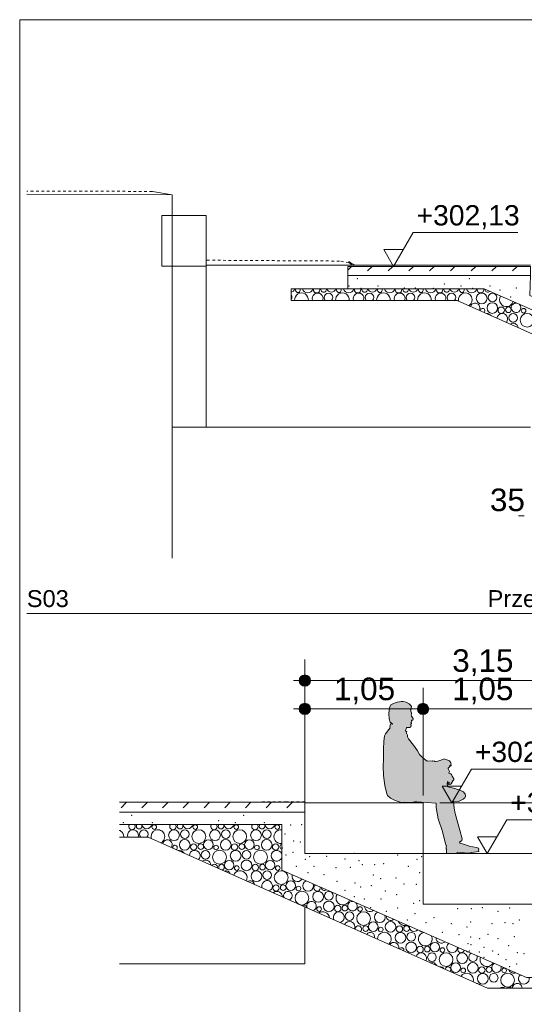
# Model space of a CAD drawing. Extents: x 260 to 4140, y 64 to 2915.
# Tile 3 of 10: x 260 to 1156, y 1166 to 2915. Entities that reach past the tile are written whole.
import ezdxf
from ezdxf.enums import TextEntityAlignment as Align
from ezdxf.xclip import XClip

# ---------------------------------------------------------------- set-up
doc = ezdxf.new("R2010")
doc.units = 0
doc.header["$MEASUREMENT"] = 0
doc.header["$XCLIPFRAME"] = 0
doc.linetypes.add('Przerywana', pattern=[48, 24, -24])
doc.linetypes.add('Wipeout_Contour', pattern=[10000, 0, -10000])
for name, color, linetype in [('FORMA - Arch 01 - 820-G Rysunki Obrazki', 7, 'Continuous'), ('S02_Przekrój terenowy_2_0', 7, 'Continuous'), ('S02_Przekrój terenowy_2_09FORMA  - nawierzchnie MODEL', 7, 'Continuous'), ('S02_Przekrój terenowy_2__UKŁAD LODÓWEK I REGAŁÓW', 7, 'Continuous'), ('S03_Przekrój terenowy_1_0', 7, 'Continuous'), ('S03_Przekrój terenowy_1_09FORMA  - nawierzchnie MODEL', 7, 'Continuous'), ('S03_Przekrój terenowy_1__UKŁAD LODÓWEK I REGAŁÓW', 7, 'Continuous')]:
    doc.layers.add(name, color=color, linetype=linetype)
doc.styles.add('STYL_AUTOMATYCZNY_2', font='arial.ttf')
doc.styles.add('STYL_AUTOMATYCZNY_6', font='arial.ttf')

# ---------------------------------------------------------------- blocks, each defined once
blk = doc.blocks.new('*X6')
at = {"layer": 'S03_Przekrój terenowy_1_0', "color": 7, "linetype": 'Continuous', "lineweight": 13, "ltscale": 0.2}
for p in [(859.2, 2455.2), (1057.7, 2455.2), (844.5, 2442.1), (865.5, 2437.9), (895.9, 2442.2), (895.9, 2442.2), (942.9, 2438.4), (962.3, 2438.5), (993.8, 2437.9), (1013.6, 2445.7), (1043, 2442.1), (1063.9, 2437.9), (1094.4, 2442.2), (1094.4, 2442.2), (1112.4, 2434.8), (1141.4, 2438.4), (1131.2, 2422.3), (1146.9, 2409.7)]:
    blk.add_point(p, dxfattribs=at)
blk = doc.blocks.new('*X8')
at = {"layer": 'S03_Przekrój terenowy_1_0', "color": 7, "linetype": 'Continuous', "lineweight": 13, "ltscale": 0.2}
for centre, radius in [((1079.8, 2420), 9.54), ((1099, 2421.7), 7.67), ((1098.8, 2402.9), 9.46), ((1114.6, 2399), 5.72), ((1127.3, 2399.8), 5.01), ((1154.3, 2398.2), 4.14), ((1135.7, 2385.3), 7.67), ((1160.5, 2381.1), 12.2)]:
    blk.add_circle(centre, radius, dxfattribs=at)
for centre, radius, start, end in [((740.4, 2439.7), 8.51, 279.2835, 339.7913), ((753.8, 2434.6), 4.14, 148.7636, 31.2364), ((771, 2439.3), 9.46, 195.36, 344.64), ((786.9, 2435.4), 5.72, 166.7001, 13.2999), ((799.6, 2436.1), 5.01, 173.0575, 6.9425), ((813.1, 2439.7), 8.51, 200.2087, 339.7913), ((826.6, 2434.6), 4.14, 148.7636, 31.2364), ((843.8, 2439.3), 9.46, 195.36, 344.64), ((859.6, 2435.4), 5.72, 166.7001, 13.2999), ((872.4, 2436.1), 5.01, 173.0575, 6.9425), ((885.8, 2439.7), 8.51, 200.2087, 339.7913), ((899.3, 2434.6), 4.14, 148.7636, 31.2364), ((916.5, 2439.3), 9.46, 195.36, 344.64), ((932.3, 2435.4), 5.72, 166.7001, 13.2999), ((945.1, 2436.1), 5.01, 173.0575, 6.9425), ((958.6, 2439.7), 8.51, 200.2087, 339.7913), ((972.1, 2434.6), 4.14, 148.7636, 31.2364), ((989.3, 2439.3), 9.46, 195.36, 344.64), ((1005.1, 2435.4), 5.72, 166.7001, 13.2999), ((1017.8, 2436.1), 5.01, 173.0575, 6.9425), ((1031.3, 2439.7), 8.51, 200.2087, 339.7913), ((1044.8, 2434.6), 4.14, 148.7636, 31.2364), ((1062, 2439.3), 9.46, 195.36, 344.64), ((1077.8, 2435.4), 5.72, 166.7001, 13.2999), ((1090.6, 2436.1), 5.01, 180.4377, 312.2624), ((735.3, 2421.7), 7.67, 327.5553, 32.4447), ((760.1, 2417.5), 12.2, 355.3805, 184.6195), ((788.8, 2420), 9.54, 338.625, 201.375), ((808, 2421.7), 7.67, 316.9032, 223.0968), ((832.8, 2417.5), 12.2, 355.3805, 184.6195), ((861.5, 2420), 9.54, 338.625, 201.375), ((880.7, 2421.7), 7.67, 316.9032, 223.0968), ((905.6, 2417.5), 12.2, 355.3805, 184.6195), ((934.3, 2420), 9.54, 338.625, 201.375), ((953.5, 2421.7), 7.67, 316.9032, 223.0968), ((978.3, 2417.5), 12.2, 355.3805, 184.6195), ((1007, 2420), 9.54, 338.625, 201.375), ((1026.2, 2421.7), 7.67, 316.9032, 223.0968), ((1051, 2417.5), 12.2, 301.4047, 190.5817), ((1123.8, 2417.5), 12.2, 148.1865, 344.5136), ((1068.1, 2403.3), 8.51, 329.8029, 162.1836), ((1081.5, 2398.2), 4.14, 310.8755, 181.111), ((1140.8, 2403.3), 8.51, 88.122, 44.5781), ((1087.8, 2381.1), 12.2, 44.013, 87.9735), ((1116.5, 2383.6), 9.54, 320.1487, 171.8377), ((1135.5, 2366.5), 9.46, 10.0054, 121.9811)]:
    blk.add_arc(centre, radius, start, end, dxfattribs=at)
blk = doc.blocks.new('Rysunek_1_1', base_point=(58173324.6, 2211.3))
at = {"layer": 'S03_Przekrój terenowy_1_0', "color": 7, "linetype": 'Continuous', "lineweight": 13, "ltscale": 0.2}
blk.add_line((1145.5, 2033.7), (1155.5, 2033.7), dxfattribs=at)
at = {"layer": 'S03_Przekrój terenowy_1_09FORMA  - nawierzchnie MODEL', "color": 7, "linetype": 'Continuous', "lineweight": 18, "ltscale": 0.2}
for p, q in [((512, 2567.3), (512, 2477.3)), ((591, 2567.3), (512, 2567.3))]:
    blk.add_line(p, q, dxfattribs=at)
at = {"layer": 'S03_Przekrój terenowy_1__UKŁAD LODÓWEK I REGAŁÓW', "color": 9, "linetype": 'Continuous', "lineweight": 13, "ltscale": 0.2}
for p, q in [((958.2, 2536.9), (1144, 2536.9)), ((906, 2506.9), (940.8, 2506.9))]:
    blk.add_line(p, q, dxfattribs=at)
at = {"layer": 'S03_Przekrój terenowy_1_0', "color": 7, "linetype": 'Continuous', "lineweight": 13, "insert": (1094.5, 2041.7), "char_height": 40, "width": 61.018, "attachment_point": 7, "style": 'STYL_AUTOMATYCZNY_6'}
blk.add_mtext('\\A1;{\\pql;\\fArial|b0|i0|c238|p0;\\W1.000000;35}', dxfattribs=at)
at = {"layer": 'S03_Przekrój terenowy_1__UKŁAD LODÓWEK I REGAŁÓW', "color": 6, "linetype": 'Continuous', "lineweight": 25, "insert": (964.2, 2542.9), "char_height": 36, "width": 179.839, "attachment_point": 7, "style": 'STYL_AUTOMATYCZNY_2'}
blk.add_mtext('\\A1;{\\pql;\\fArial|b0|i0|c238|p0;\\W1.000000;+302,13}', dxfattribs=at)
at = {"color": 254, "linetype": 'Wipeout_Contour', "lineweight": 0, "ltscale": 10558.114249}
blk.add_wipeout([(272.6, 2610.6), (272.6, 2604.9), (530.3, 2604.2), (495.4, 2610)], dxfattribs=at).dxf.layer = 'S03_Przekrój terenowy_1_0'
at = {"color": 254, "linetype": 'Wipeout_Contour', "lineweight": 0, "ltscale": 10491.850274}
blk.add_wipeout([(855.1, 2479.2), (843.9, 2485.4), (848.6, 2481.7), (854.5, 2479.2)], dxfattribs=at).dxf.layer = 'S03_Przekrój terenowy_1_09FORMA  - nawierzchnie MODEL'
at = {"layer": 'S03_Przekrój terenowy_1_0', "color": 7, "linetype": 'Przerywana', "lineweight": 13, "ltscale": 0.2}
blk.add_line((495.4, 2610), (272.6, 2610.6), dxfattribs=at)
at = {"layer": 'S03_Przekrój terenowy_1_0', "color": 7, "linetype": 'Continuous', "lineweight": 15, "ltscale": 0.2}
blk.add_line((495.4, 2610), (530.3, 2604.2), dxfattribs=at)
at = {"layer": 'S03_Przekrój terenowy_1_0', "color": 7, "linetype": 'Continuous', "lineweight": 13, "ltscale": 0.2}
blk.add_line((272.6, 2604.9), (530.3, 2604.2), dxfattribs=at)
at = {"color": 254, "linetype": 'Wipeout_Contour', "lineweight": 0, "ltscale": 10491.941042}
blk.add_wipeout([(843.9, 2485.4), (843.9, 2483.7), (848.6, 2480), (848.6, 2481.7)], dxfattribs=at).dxf.layer = 'S03_Przekrój terenowy_1_09FORMA  - nawierzchnie MODEL'
at = {"color": 254, "linetype": 'Wipeout_Contour', "lineweight": 0, "ltscale": 10486.623611}
blk.add_wipeout([(848.6, 2481.7), (848.6, 2480), (849.5, 2479.2), (854.5, 2479.2)], dxfattribs=at).dxf.layer = 'S03_Przekrój terenowy_1_09FORMA  - nawierzchnie MODEL'
at = {"color": 254, "linetype": 'Wipeout_Contour', "lineweight": 0, "ltscale": 10286.447421}
blk.add_wipeout([(909.8, 2479.2), (591, 2479.2), (591, 2478.8), (591.2, 2478.8)], dxfattribs=at).dxf.layer = 'S03_Przekrój terenowy_1_09FORMA  - nawierzchnie MODEL'
at = {"color": 254, "linetype": 'Wipeout_Contour', "lineweight": 0, "ltscale": 7864.413327}
blk.add_wipeout([(843.9, 2483.7), (827.5, 2486.3), (849.5, 2479.2)], dxfattribs=at).dxf.layer = 'S03_Przekrój terenowy_1_09FORMA  - nawierzchnie MODEL'
at = {"color": 254, "linetype": 'Wipeout_Contour', "lineweight": 0, "ltscale": 14701.796479}
blk.add_wipeout([(530.3, 2477.3), (530.3, 2191.3), (591.2, 2191.3), (591.2, 2478.8), (591, 2478.8), (591, 2477.3)], dxfattribs=at).dxf.layer = 'S03_Przekrój terenowy_1_09FORMA  - nawierzchnie MODEL'
at = {"layer": 'S03_Przekrój terenowy_1_0', "color": 7, "linetype": 'Continuous', "lineweight": 13, "ltscale": 0.2}
blk.add_line((530.3, 2604.2), (530.3, 1958.7), dxfattribs=at)
at = {"layer": 'S03_Przekrój terenowy_1_09FORMA  - nawierzchnie MODEL', "color": 251, "linetype": 'Continuous', "lineweight": 13, "ltscale": 0.2, "true_color": 0x606060}
blk.add_line((530.3, 2191.3), (591.2, 2191.3), dxfattribs=at)
at = {"layer": 'S03_Przekrój terenowy_1_09FORMA  - nawierzchnie MODEL', "color": 7, "linetype": 'Continuous', "lineweight": 18, "ltscale": 0.2}
blk.add_line((1166.3, 2191.3), (591.2, 2191.3), dxfattribs=at)
at = {"color": 254, "linetype": 'Wipeout_Contour', "lineweight": 0, "ltscale": 10346.791821}
blk.add_wipeout([(591, 2487.8), (591, 2479.2), (849.5, 2479.2), (827.5, 2486.3)], dxfattribs=at).dxf.layer = 'S03_Przekrój terenowy_1_09FORMA  - nawierzchnie MODEL'
at = {"layer": 'S03_Przekrój terenowy_1_09FORMA  - nawierzchnie MODEL', "color": 7, "linetype": 'Continuous', "lineweight": 18, "ltscale": 0.2}
for p, q in [((591, 2567.3), (591, 2477.3)), ((591, 2477.3), (512, 2477.3)), ((591.2, 2478.8), (591.2, 2191.3))]:
    blk.add_line(p, q, dxfattribs=at)
at = {"layer": 'S03_Przekrój terenowy_1_09FORMA  - nawierzchnie MODEL', "color": 7, "linetype": 'Przerywana', "lineweight": 13, "ltscale": 0.2}
for p, q in [((827.5, 2486.3), (591, 2487.8)), ((843.9, 2483.7), (827.5, 2486.3)), ((855.1, 2479.2), (843.9, 2485.4)), ((843.9, 2485.4), (843.9, 2483.7))]:
    blk.add_line(p, q, dxfattribs=at)
at = {"layer": 'S03_Przekrój terenowy_1_09FORMA  - nawierzchnie MODEL', "color": 251, "linetype": 'Continuous', "lineweight": 13, "ltscale": 0.2, "true_color": 0x606060}
for p, q in [((843.9, 2485.4), (848.6, 2481.7)), ((843.9, 2483.7), (848.6, 2480)), ((591, 2479.2), (909.8, 2479.2)), ((591.2, 2478.8), (591, 2478.8)), ((854.5, 2479.2), (848.6, 2481.7)), ((848.6, 2481.7), (848.6, 2480)), ((848.6, 2480), (849.5, 2479.2))]:
    blk.add_line(p, q, dxfattribs=at)
at = {"layer": 'S03_Przekrój terenowy_1_09FORMA  - nawierzchnie MODEL', "color": 7, "linetype": 'Continuous', "lineweight": 18, "ltscale": 0.2, "flags": 128}
blk.add_lwpolyline([(1166.3, 2479.2), (909.8, 2479.2), (591.2, 2478.8)], dxfattribs=at)
at = {"color": 254, "linetype": 'Wipeout_Contour', "lineweight": 0, "ltscale": 10678.14452}
blk.add_wipeout([(842.1, 2476.9), (842.1, 2460.9), (1166.3, 2460.9), (1166.3, 2476.9)], dxfattribs=at).dxf.layer = 'S03_Przekrój terenowy_1_0'
at = {"layer": 'S03_Przekrój terenowy_1_0', "linetype": 'Continuous', "lineweight": 0, "true_color": 0x000000}
h = blk.add_hatch(dxfattribs=at)
h.set_pattern_fill('Beton_0001', color=18, style=0, pattern_type=2)
h.set_pattern_definition([(45, (58173324.55, 2211.327), (-36.76955262, 36.76955262), [39, -13]), (45, (58173324.55, 2248.097), (-36.76955262, 36.76955262), [39, -13])])
h.paths.add_polyline_path([(842.1, 2476.9), (842.1, 2460.9), (1166.3, 2460.9), (1166.3, 2476.9)])
at = {"layer": 'S03_Przekrój terenowy_1_0', "color": 7, "linetype": 'Continuous', "lineweight": 13, "ltscale": 0.2, "flags": 128}
blk.add_lwpolyline([(842.1, 2476.9), (1166.3, 2476.9), (1166.3, 2460.9), (842.1, 2460.9)], close=True, dxfattribs=at)
at = {"layer": 'S03_Przekrój terenowy_1__UKŁAD LODÓWEK I REGAŁÓW', "color": 9, "linetype": 'Continuous', "lineweight": 13, "ltscale": 0.2}
for q in [(958.2, 2536.9), (906, 2506.9)]:
    blk.add_line((923.4, 2476.9), q, dxfattribs=at)
at = {"color": 254, "linetype": 'Wipeout_Contour', "lineweight": 0, "ltscale": 24439.898872}
blk.add_wipeout([(1166.3, 2460.9), (842.2, 2460.9), (842.2, 2436.8), (1084.1, 2436.8), (1698.7, 2167.6), (1796.3, 2167.6), (1796.3, 2181.6), (1730.8, 2181.6), (1165.5, 2424.9)], dxfattribs=at).dxf.layer = 'S03_Przekrój terenowy_1_0'
at = {"layer": 'S03_Przekrój terenowy_1_0', "color": 7, "linetype": 'Continuous', "lineweight": 13, "ltscale": 0.2, "flags": 128}
blk.add_lwpolyline([(1166.3, 2460.9), (842.2, 2460.9), (842.2, 2436.8), (1084.1, 2436.8), (1698.7, 2167.6), (1796.3, 2167.6), (1796.3, 2181.6), (1730.8, 2181.6), (1165.5, 2424.9)], close=True, dxfattribs=at)
at = {"layer": 'S03_Przekrój terenowy_1_0', "color": 7, "linetype": 'Continuous', "lineweight": 13, "ltscale": 0.2}
blk.add_blockref('*X6', (0, 0), dxfattribs=at)
at = {"color": 254, "linetype": 'Wipeout_Contour', "lineweight": 0, "ltscale": 21728.969756}
blk.add_wipeout([(1084.1, 2436.8), (741.7, 2436.8), (741.7, 2416.5), (1036.2, 2416.5), (1638.5, 2148.2), (2013, 2148.2), (2013, 2167.6), (1698.7, 2167.6)], dxfattribs=at).dxf.layer = 'S03_Przekrój terenowy_1_0'
at = {"layer": 'S03_Przekrój terenowy_1_0', "color": 7, "linetype": 'Continuous', "lineweight": 13, "ltscale": 0.2, "flags": 128}
blk.add_lwpolyline([(1084.1, 2436.8), (1698.7, 2167.6), (2013, 2167.6), (2013, 2148.2), (1638.5, 2148.2), (1036.2, 2416.5), (741.7, 2416.5), (741.7, 2436.8)], close=True, dxfattribs=at)
at = {"layer": 'S03_Przekrój terenowy_1_0', "color": 7, "linetype": 'Continuous', "lineweight": 13, "ltscale": 0.2}
blk.add_blockref('*X8', (0, 0), dxfattribs=at)
blk = doc.blocks.new('Wbudowany tytuł rysunku[1]', base_point=(272.6, 1958.7))
at = {"layer": 'FORMA - Arch 01 - 820-G Rysunki Obrazki', "color": 7, "linetype": 'Continuous', "lineweight": 13, "ltscale": 0.1}
blk.add_line((272.6, 1860.7), (2243.7, 1860.7), dxfattribs=at)
at = {"layer": 'FORMA - Arch 01 - 820-G Rysunki Obrazki', "color": 7, "lineweight": 13, "style": 'STYL_AUTOMATYCZNY_6'}
blk.add_attdef('AC_DrawingNumber', text='', height=30, dxfattribs=at).set_placement((272.6, 1901.9), align=Align.TOP_LEFT)
blk.add_attdef('AC_DrawingName', text='', height=30, dxfattribs=at).set_placement((1258.1, 1901.9), align=Align.TOP_CENTER)
blk.add_attdef('AC_DrawingScale', text='', height=30, dxfattribs=at).set_placement((2243.7, 1901.9), align=Align.TOP_RIGHT)
blk = doc.blocks.new('*X11')
at = {"layer": 'S02_Przekrój terenowy_2_0', "color": 7, "linetype": 'Continuous', "lineweight": 13, "ltscale": 0.2}
for p in [(854.6, 1434.5), (766.8, 1423.9), (774.6, 1428.6), (804.9, 1429.2), (837.4, 1424.5), (862, 1421.4), (930.8, 1431.7), (965.2, 1423.9), (973.1, 1428.6), (782.4, 1411.4), (821.5, 1409), (846.6, 1409.8), (868.2, 1414.5), (890.2, 1414.3), (905.8, 1416.1), (949.6, 1411.4), (969.9, 1400.4), (855.2, 1382.1), (887.5, 1396.2), (900.6, 1389.4), (927.9, 1390.9), (865, 1374.7), (884.1, 1377.3), (908.9, 1367.6), (941.8, 1380.1), (964, 1379.5), (929.2, 1361.3), (969.9, 1350.4), (959, 1345.7), (987.1, 1344.1), (1037.2, 1336.3), (1061.3, 1336.5), (1081.1, 1338.1), (1081.1, 1338.1), (1108.9, 1331.6), (1129.3, 1337.3), (1185.6, 1344.1), (995, 1320.6), (1060.4, 1312.8), (1146.5, 1315.9), (1159.8, 1327.6), (1026.2, 1309.7), (1054.1, 1303.5), (1098, 1309.7), (1121.4, 1311.3), (1135.5, 1309.7), (1179.3, 1311.3), (1076.1, 1283.1), (1090.9, 1290.6), (1090.9, 1290.6), (1108.9, 1283.1), (1137.8, 1286.7), (1157.3, 1286.8), (1127.7, 1270.6), (1165.1, 1271), (1143.3, 1258.1), (1155.1, 1256.5), (1173.1, 1258.1), (1174.6, 1243), (1213.7, 1244.2), (1238.7, 1244.5), (1263.6, 1245.8), (1282.5, 1249.8), (1321.4, 1245.8), (1373, 1243), (1201.8, 1230.8), (1251.5, 1236.1), (1293.3, 1241.3), (1327.7, 1233.3), (1340.2, 1238), (1369.9, 1230.2)]:
    blk.add_point(p, dxfattribs=at)
blk = doc.blocks.new('*X12')
at = {"layer": 'S02_Przekrój terenowy_2_0', "color": 7, "linetype": 'Continuous', "lineweight": 13, "ltscale": 0.2}
for p in [(444.1, 1488.8), (458.8, 1501.9), (495.5, 1489), (495.5, 1489), (613.2, 1492.5), (642.6, 1488.8), (657.3, 1501.9), (694, 1489), (694, 1489), (730.8, 1469), (741, 1485.1), (760.4, 1485.2), (746.5, 1456.5), (758.2, 1454.9), (726.1, 1444.2), (744.9, 1436.4), (732.4, 1431.7), (766.8, 1423.9), (774.6, 1428.6), (804.9, 1429.2), (837.4, 1424.5), (862, 1421.4), (930.8, 1431.7), (965.2, 1423.9), (973.1, 1428.6), (751.1, 1411.4), (771.5, 1400.4), (782.4, 1411.4), (821.5, 1409), (846.6, 1409.8), (868.2, 1414.5), (890.2, 1414.3), (905.8, 1416.1), (949.6, 1411.4), (969.9, 1400.4), (800.2, 1396.7), (823.1, 1384.8), (855.2, 1382.1), (887.5, 1396.2), (900.6, 1389.4), (927.9, 1390.9), (837.2, 1369.1), (865, 1374.7), (884.1, 1377.3), (908.9, 1367.6), (941.8, 1380.1), (964, 1379.5), (854.1, 1357.5), (871.4, 1353.5), (901.1, 1353.5), (929.2, 1361.3), (969.9, 1350.4), (882.6, 1338.1), (882.6, 1338.1), (910.5, 1331.6), (930.9, 1337.3), (959, 1345.7), (1037.2, 1336.3), (1061.3, 1336.5), (1081.1, 1338.1), (1081.1, 1338.1), (1108.9, 1331.6), (1129.3, 1337.3), (948, 1315.9), (961.4, 1327.6), (995, 1320.6), (1060.4, 1312.8), (1146.5, 1315.9), (980.9, 1311.3), (1010.1, 1294.1), (1026.2, 1309.7), (1054.1, 1303.5), (1098, 1309.7), (1121.4, 1311.3), (1135.5, 1309.7), (1039.5, 1290.4), (1060.4, 1286.2), (1076.1, 1283.1), (1090.9, 1290.6), (1090.9, 1290.6), (1108.9, 1283.1), (1137.8, 1286.7), (1055.7, 1274.2), (1057.8, 1261.1), (1060.8, 1272.1), (1075.5, 1259.5), (1083.9, 1267.4), (1099.5, 1261.2), (1127.7, 1270.6), (1084.1, 1249.8), (1109.5, 1255.4), (1123, 1245.8), (1143.3, 1258.1), (1155.1, 1256.5), (1129.3, 1233.3), (1141.8, 1238)]:
    blk.add_point(p, dxfattribs=at)
blk = doc.blocks.new('*X14')
at = {"layer": 'S02_Przekrój terenowy_2_0', "color": 7, "linetype": 'Continuous', "lineweight": 13, "ltscale": 0.2}
for centre, radius in [((498.9, 1481.3), 4.14), ((533.9, 1466.7), 9.54), ((553.1, 1468.5), 7.67), ((577.9, 1464.2), 12.2), ((571.6, 1481.3), 4.14), ((606.6, 1466.7), 9.54), ((625.8, 1468.5), 7.67), ((650.6, 1464.2), 12.2), ((644.4, 1481.3), 4.14), ((679.3, 1466.7), 9.54), ((698.6, 1468.5), 7.67), ((717.1, 1481.3), 4.14), ((552.9, 1449.6), 9.46), ((568.7, 1445.8), 5.72), ((581.4, 1446.5), 5.01), ((594.9, 1450), 8.51), ((625.6, 1449.6), 9.46), ((641.4, 1445.8), 5.72), ((654.2, 1446.5), 5.01), ((667.7, 1450), 8.51), ((698.4, 1449.6), 9.46), ((714.2, 1445.8), 5.72), ((589.8, 1432.1), 7.67), ((614.6, 1427.8), 12.2), ((608.4, 1444.9), 4.14), ((643.3, 1430.3), 9.54), ((662.6, 1432.1), 7.67), ((687.4, 1427.8), 12.2), ((681.1, 1444.9), 4.14), ((631.7, 1413.6), 8.51), ((662.4, 1413.2), 9.46), ((704.4, 1413.6), 8.51), ((645.1, 1408.5), 4.14), ((680.1, 1393.9), 9.54), ((678.2, 1409.4), 5.72), ((690.9, 1410.1), 5.01), ((699.3, 1395.7), 7.67), ((724.1, 1391.4), 12.2), ((717.9, 1408.5), 4.14), ((741.1, 1377.2), 8.51), ((714.9, 1373), 5.72), ((727.7, 1373.7), 5.01), ((760.9, 1355), 12.2), ((754.6, 1372.1), 4.14), ((789.6, 1357.5), 9.54), ((808.8, 1359.3), 7.67), ((808.6, 1340.4), 9.46), ((791.4, 1335.7), 4.14), ((824.4, 1336.6), 5.72), ((837.1, 1337.3), 5.01), ((845.5, 1322.9), 7.67), ((870.3, 1318.6), 12.2), ((864.1, 1335.7), 4.14), ((887.4, 1304.4), 8.51), ((918.1, 1304), 9.46), ((873.9, 1300.9), 5.01), ((900.8, 1299.3), 4.14), ((935.8, 1284.7), 9.54), ((933.9, 1300.2), 5.72), ((946.6, 1300.9), 5.01), ((955, 1286.5), 7.67), ((954.8, 1267.6), 9.46), ((996.8, 1268), 8.51), ((970.6, 1263.8), 5.72), ((983.4, 1264.5), 5.01), ((1010.3, 1262.9), 4.14), ((991.7, 1250.1), 7.67), ((1016.6, 1245.8), 12.2), ((1045.3, 1248.3), 9.54), ((1033.6, 1231.6), 8.51), ((1047.1, 1226.6), 4.14), ((1064.3, 1231.2), 9.46), ((1080.1, 1227.4), 5.72), ((1092.9, 1228.1), 5.01), ((1119.8, 1226.6), 4.14), ((1082, 1211.9), 9.54), ((1101.2, 1213.7), 7.67), ((1126, 1209.4), 12.2)]:
    blk.add_circle(centre, radius, dxfattribs=at)
for centre, radius, start, end in [((432.4, 1464.2), 12.2, 355.3805, 68.6081), ((461.1, 1466.7), 9.54, 338.625, 201.375), ((459.2, 1482.2), 5.72, 140.3798, 39.6202), ((472, 1482.9), 5.01, 144.1501, 35.8499), ((480.3, 1468.5), 7.67, 316.9032, 223.0968), ((485.4, 1486.4), 8.51, 184.1037, 355.8963), ((505.2, 1464.2), 12.2, 295.9453, 196.0411), ((531.9, 1482.2), 5.72, 140.3798, 39.6202), ((544.7, 1482.9), 5.01, 144.1501, 35.8499), ((558.2, 1486.4), 8.51, 184.1037, 355.8963), ((604.7, 1482.2), 5.72, 140.3798, 39.6202), ((617.4, 1482.9), 5.01, 144.1501, 35.8499), ((630.9, 1486.4), 8.51, 184.1037, 355.8963), ((677.4, 1482.2), 5.72, 140.3798, 39.6202), ((690.2, 1482.9), 5.01, 144.1501, 35.8499), ((703.7, 1486.4), 8.51, 184.1037, 355.8963), ((723.4, 1464.2), 12.2, 82.5148, 277.4852), ((522.2, 1450), 8.51, 323.472, 168.5144), ((535.6, 1444.9), 4.14, 295.5468, 196.4396), ((541.9, 1427.8), 12.2, 34.3754, 97.611), ((570.6, 1430.3), 9.54, 314.2639, 177.7226), ((716.1, 1430.3), 9.54, 21.425, 338.575), ((726.9, 1446.5), 5.01, 112.8972, 247.1028), ((589.6, 1413.2), 9.46, 3.468, 128.5185), ((605.4, 1409.4), 5.72, 350.4322, 141.5543), ((618.2, 1410.1), 5.01, 274.2851, 217.7014), ((626.6, 1395.7), 7.67, 20.1603, 111.8262), ((651.4, 1391.4), 12.2, 331.9338, 160.0527), ((668.4, 1377.2), 8.51, 13.3639, 118.6225), ((699.1, 1376.8), 9.46, 288.9329, 203.0535), ((752.8, 1393.9), 9.54, 164.9402, 327.7599), ((771.8, 1376.8), 9.46, 111.9182, 20.7819), ((716.8, 1357.5), 9.54, 357.3726, 134.6139), ((736, 1359.3), 7.67, 285.1641, 206.8224), ((787.6, 1373), 5.72, 114.9135, 17.7866), ((800.4, 1373.7), 5.01, 179.6873, 313.0128), ((777.9, 1340.8), 8.51, 289.9478, 202.0387), ((833.6, 1355), 12.2, 147.9021, 344.798), ((850.6, 1340.8), 8.51, 87.003, 45.6971), ((764.4, 1337.3), 5.01, 7.1539, 124.8326), ((797.6, 1318.6), 12.2, 6.1154, 125.8711), ((826.3, 1321.1), 9.54, 281.0129, 210.9736), ((881.3, 1340.4), 9.46, 181.044, 311.6561), ((899.1, 1321.1), 9.54, 112.569, 20.1311), ((845.3, 1304), 9.46, 336.5008, 155.4856), ((918.3, 1322.9), 7.67, 177.1074, 315.5927), ((943.1, 1318.6), 12.2, 202.1588, 290.5413), ((861.1, 1300.2), 5.72, 306.029, 185.9575), ((882.3, 1286.5), 7.67, 343.9615, 148.0249), ((907.1, 1282.2), 12.2, 311.1265, 180.86), ((960.1, 1304.4), 8.51, 174.2332, 318.4669), ((979.8, 1282.2), 12.2, 102.9755, 29.7246), ((973.6, 1299.3), 4.14, 210.7269, 281.9732), ((924.1, 1268), 8.51, 341.9558, 150.0306), ((1008.5, 1284.7), 9.54, 180.9717, 311.7284), ((937.6, 1262.9), 4.14, 336.636, 155.3505), ((1027.5, 1267.6), 9.46, 130.8471, 1.853), ((1043.3, 1263.8), 5.72, 143.887, 348.8131), ((1056.1, 1264.5), 5.01, 221.1246, 271.5754), ((972.5, 1248.3), 9.54, 331.1637, 160.8227), ((1064.5, 1250.1), 7.67, 112.5655, 20.1346), ((1089.3, 1245.8), 12.2, 159.8689, 332.8312), ((991.5, 1231.2), 9.46, 24.5654, 107.4211), ((1007.3, 1227.4), 5.72, 22.5998, 109.3866), ((1020.1, 1228.1), 5.01, 316.3396, 175.6468), ((1106.3, 1231.6), 8.51, 116.8484, 15.8516), ((1137, 1231.2), 9.46, 199.7647, 292.9354), ((1053.3, 1209.4), 12.2, 344.7434, 147.243), ((1154.8, 1211.9), 9.54, 131.2219, 14.7052), ((1070.3, 1195.2), 8.51, 44.0645, 87.9219), ((1116.8, 1191), 5.72, 44.2393, 135.7607), ((1129.6, 1191.7), 5.01, 40.8461, 139.1539), ((1143.1, 1195.2), 8.51, 358.2077, 181.7923)]:
    blk.add_arc(centre, radius, start, end, dxfattribs=at)
blk = doc.blocks.new('Rysunek_2_2', base_point=(58172924.1, 1258.1))
at = {"layer": 'S02_Przekrój terenowy_2_0', "linetype": 'Continuous', "lineweight": 0, "true_color": 0x000000}
for points in [[(756, 1741.4), (756.7, 1737.6), (758.9, 1734.3), (762.1, 1732.2), (766, 1731.4), (769.8, 1732.2), (773, 1734.3), (775.2, 1737.6), (776, 1741.4), (775.2, 1745.2), (773, 1748.5), (769.8, 1750.6), (766, 1751.4), (762.1, 1750.6), (758.9, 1748.5), (756.7, 1745.2)], [(756, 1691.1), (756.7, 1687.3), (758.9, 1684.1), (762.1, 1681.9), (766, 1681.1), (769.8, 1681.9), (773, 1684.1), (775.2, 1687.3), (776, 1691.1), (775.2, 1695), (773, 1698.2), (769.8, 1700.4), (766, 1701.1), (762.1, 1700.4), (758.9, 1698.2), (756.7, 1695)], [(965.9, 1691.1), (966.7, 1687.3), (968.8, 1684.1), (972.1, 1681.9), (975.9, 1681.1), (979.7, 1681.9), (983, 1684.1), (985.2, 1687.3), (985.9, 1691.1), (985.2, 1695), (983, 1698.2), (979.7, 1700.4), (975.9, 1701.1), (972.1, 1700.4), (968.8, 1698.2), (966.7, 1695)]]:
    blk.add_hatch(color=18, dxfattribs=at).paths.add_polyline_path(points)
at = {"layer": 'S02_Przekrój terenowy_2_0', "linetype": 'Continuous', "lineweight": 0, "true_color": 0x747474}
blk.add_hatch(color=8, dxfattribs=at).paths.add_polyline_path([(951, 1658.3), (952.2, 1658.3), (953.2, 1658.6), (954.1, 1659.4), (954.4, 1660.1), (954.6, 1661), (954, 1663.8), (954.6, 1664.8), (955.3, 1665.3), (955, 1666.6), (954.4, 1667), (954.2, 1667.1), (954.8, 1667.2), (955.4, 1667.5), (956, 1668.4), (956, 1668.5), (955.5, 1669.9), (955.6, 1670.2), (955.9, 1671), (957.6, 1671.2), (958.5, 1672.4), (958.5, 1673), (958.4, 1673.5), (958.2, 1674.1), (956.8, 1676.5), (955.6, 1678.4), (954.8, 1680.4), (955.1, 1681.4), (955.4, 1682.3), (955.4, 1682.5), (955.3, 1683.7), (954.3, 1686.9), (953.9, 1689.1), (953.6, 1690.2), (953.9, 1690.2), (955.4, 1695.4), (954.3, 1697.1), (951, 1700.3), (945.8, 1702.9), (940.6, 1704), (937, 1704.1), (934, 1703.7), (930, 1703.2), (928.3, 1702.6), (923.3, 1700.6), (918.9, 1698), (916.3, 1692.9), (915, 1683), (915.9, 1673.2), (917.7, 1667.3), (921.5, 1664.3), (921.2, 1663.8), (918.2, 1664.5), (916.9, 1658.5), (917.3, 1657.6), (915, 1654.2), (909, 1646.7), (907.5, 1643), (906.1, 1633.3), (905.7, 1620.2), (905.5, 1601.6), (905.1, 1588.5), (905.9, 1572.9), (908.2, 1555), (911.6, 1540.5), (913, 1537.3), (918.3, 1532.4), (923.7, 1529.8), (928.3, 1527.8), (937, 1525.1), (943.4, 1525.7), (952.3, 1524.8), (957, 1524.7), (960.4, 1525.9), (965.1, 1525.9), (999.1, 1523.5), (999.3, 1516), (1002.5, 1495.8), (1010.3, 1473.3), (1016.4, 1449.1), (1017.4, 1448.6), (1016.6, 1445), (1017, 1442.7), (1017.9, 1440.6), (1017.6, 1440.5), (1017.2, 1440.4), (1017.4, 1434.7), (1019.4, 1434.1), (1023.2, 1434.1), (1036.2, 1434.3), (1036.3, 1436.7), (1056, 1434.9), (1066.1, 1436.4), (1074.8, 1438), (1075.1, 1438.6), (1074.2, 1440.3), (1074.9, 1441.8), (1074.1, 1443.7), (1070.8, 1445.1), (1057.6, 1447.3), (1056.3, 1448), (1045.9, 1451.5), (1043.1, 1452.9), (1041.3, 1452.8), (1041, 1453.1), (1040.6, 1454.1), (1044.6, 1457.4), (1045.1, 1460.4), (1041, 1475.6), (1032.9, 1505.5), (1030.9, 1514.5), (1029.6, 1527.4), (1038.7, 1526.9), (1047.3, 1530.5), (1049.8, 1532.9), (1051.2, 1536.2), (1050.3, 1540.3), (1049.1, 1542.1), (1047.5, 1543.6), (1041.3, 1546.5), (1032.4, 1549.4), (1019.7, 1552.6), (1018.9, 1557.3), (1019.2, 1562), (1020.1, 1561.6), (1019.9, 1560.1), (1020.9, 1560), (1022.5, 1560.3), (1020.5, 1558.4), (1020.2, 1557.4), (1020.5, 1556.9), (1020.8, 1557), (1022.5, 1557.3), (1023.6, 1557.6), (1023.6, 1557.1), (1024, 1556.9), (1025.7, 1558.2), (1026.8, 1559.6), (1027, 1560.4), (1028.9, 1563.2), (1029.2, 1563.8), (1030.4, 1565), (1030.7, 1566.7), (1027.7, 1571.5), (1027.2, 1573.4), (1026.5, 1574.5), (1025.4, 1576), (1024.2, 1576.3), (1021.5, 1576.7), (1023, 1580), (1020.4, 1584.8), (1020.5, 1584.9), (1020.6, 1586), (1021.8, 1587.2), (1023.3, 1588.7), (1023.4, 1589.3), (1023.6, 1590.6), (1023.5, 1591.4), (1024.2, 1590.3), (1024.4, 1590.1), (1025.2, 1590.1), (1025.5, 1590.3), (1025.4, 1592.7), (1025.5, 1593.2), (1025, 1595.5), (1022.7, 1598.9), (1021.5, 1599.5), (1016.5, 1601.4), (1013.6, 1602.2), (1009, 1600.5), (1004.1, 1598.8), (1002.3, 1598), (997.8, 1597.7), (996.2, 1597.7), (995.7, 1598.6), (993.5, 1598.5), (993.3, 1598.5), (992.6, 1599.1), (983.2, 1598.4), (975.5, 1604), (969.3, 1610.1), (965.8, 1616.8), (960.8, 1624.2), (952.6, 1634.8), (950.3, 1638), (948.5, 1641.3), (948, 1644.3), (946.4, 1648), (946.1, 1648.1), (946.9, 1650.2), (944.8, 1652), (944.8, 1653.1), (946, 1655.4), (946.3, 1655.7), (946.1, 1657.1), (946.3, 1657.8), (947.3, 1658.1), (951, 1658.3)])
at = {"layer": 'S02_Przekrój terenowy_2_0', "color": 7, "linetype": 'Continuous', "lineweight": 13, "ltscale": 0.2}
for p, q in [((766, 1751.4), (766, 1778.9)), ((746, 1741.4), (756, 1741.4)), ((776, 1741.4), (1385.9, 1741.4)), ((766, 1701.1), (766, 1728.6)), ((975.9, 1701.1), (975.9, 1728.6)), ((746, 1691.1), (756, 1691.1)), ((776, 1691.1), (965.9, 1691.1)), ((975.9, 1537.5), (975.9, 1681.1)), ((985.9, 1691.1), (1175.9, 1691.1)), ((1477.7, 1524.1), (1005.9, 1524.1)), ((1533.6, 1524.1), (1005.9, 1524.1))]:
    blk.add_line(p, q, dxfattribs=at)
at = {"layer": 'S02_Przekrój terenowy_2_0', "color": 254, "linetype": 'Continuous', "lineweight": 13, "ltscale": 0.2, "true_color": 0xe8e8e8, "flags": 128}
blk.add_lwpolyline([(951, 1658.3), (952.2, 1658.3), (953.2, 1658.6), (954.1, 1659.4), (954.4, 1660.1), (954.6, 1661), (954, 1663.8), (954.6, 1664.8), (955.3, 1665.3), (955, 1666.6), (954.4, 1667), (954.2, 1667.1), (954.8, 1667.2), (955.4, 1667.5), (956, 1668.4), (956, 1668.5), (955.5, 1669.9), (955.6, 1670.2), (955.9, 1671), (957.6, 1671.2), (958.5, 1672.4), (958.5, 1673), (958.4, 1673.5), (958.2, 1674.1), (956.8, 1676.5), (955.6, 1678.4), (954.8, 1680.4), (955.1, 1681.4), (955.4, 1682.3), (955.4, 1682.5), (955.3, 1683.7), (954.3, 1686.9), (953.9, 1689.1), (953.6, 1690.2), (953.9, 1690.2), (955.4, 1695.4), (954.3, 1697.1), (951, 1700.3), (945.8, 1702.9), (940.6, 1704), (937, 1704.1), (934, 1703.7), (930, 1703.2), (928.3, 1702.6), (923.3, 1700.6), (918.9, 1698), (916.3, 1692.9), (915, 1683), (915.9, 1673.2), (917.7, 1667.3), (921.5, 1664.3), (921.2, 1663.8), (918.2, 1664.5), (916.9, 1658.5), (917.3, 1657.6), (915, 1654.2), (909, 1646.7), (907.5, 1643), (906.1, 1633.3), (905.7, 1620.2), (905.5, 1601.6), (905.1, 1588.5), (905.9, 1572.9), (908.2, 1555), (911.6, 1540.5), (913, 1537.3), (918.3, 1532.4), (923.7, 1529.8), (928.3, 1527.8), (937, 1525.1), (943.4, 1525.7), (952.3, 1524.8), (957, 1524.7), (960.4, 1525.9), (965.1, 1525.9), (999.1, 1523.5), (999.3, 1516), (1002.5, 1495.8), (1010.3, 1473.3), (1016.4, 1449.1), (1017.4, 1448.6), (1016.6, 1445), (1017, 1442.7), (1017.9, 1440.6), (1017.6, 1440.5), (1017.2, 1440.4), (1017.4, 1434.7), (1019.4, 1434.1), (1023.2, 1434.1), (1036.2, 1434.3), (1036.3, 1436.7), (1056, 1434.9), (1066.1, 1436.4), (1074.8, 1438), (1075.1, 1438.6), (1074.2, 1440.3), (1074.9, 1441.8), (1074.1, 1443.7), (1070.8, 1445.1), (1057.6, 1447.3), (1056.3, 1448), (1045.9, 1451.5), (1043.1, 1452.9), (1041.3, 1452.8), (1041, 1453.1), (1040.6, 1454.1), (1044.6, 1457.4), (1045.1, 1460.4), (1041, 1475.6), (1032.9, 1505.5), (1030.9, 1514.5), (1029.6, 1527.4), (1038.7, 1526.9), (1047.3, 1530.5), (1049.8, 1532.9), (1051.2, 1536.2), (1050.3, 1540.3), (1049.1, 1542.1), (1047.5, 1543.6), (1041.3, 1546.5), (1032.4, 1549.4), (1019.7, 1552.6), (1018.9, 1557.3), (1019.2, 1562), (1020.1, 1561.6), (1019.9, 1560.1), (1020.9, 1560), (1022.5, 1560.3), (1020.5, 1558.4), (1020.2, 1557.4), (1020.5, 1556.9), (1020.8, 1557), (1022.5, 1557.3), (1023.6, 1557.6), (1023.6, 1557.1), (1024, 1556.9), (1025.7, 1558.2), (1026.8, 1559.6), (1027, 1560.4), (1028.9, 1563.2), (1029.2, 1563.8), (1030.4, 1565), (1030.7, 1566.7), (1027.7, 1571.5), (1027.2, 1573.4), (1026.5, 1574.5), (1025.4, 1576), (1024.2, 1576.3), (1021.5, 1576.7), (1023, 1580), (1020.4, 1584.8), (1020.5, 1584.9), (1020.6, 1586), (1021.8, 1587.2), (1023.3, 1588.7), (1023.4, 1589.3), (1023.6, 1590.6), (1023.5, 1591.4), (1024.2, 1590.3), (1024.4, 1590.1), (1025.2, 1590.1), (1025.5, 1590.3), (1025.4, 1592.7), (1025.5, 1593.2), (1025, 1595.5), (1022.7, 1598.9), (1021.5, 1599.5), (1016.5, 1601.4), (1013.6, 1602.2), (1009, 1600.5), (1004.1, 1598.8), (1002.3, 1598), (997.8, 1597.7), (996.2, 1597.7), (995.7, 1598.6), (993.5, 1598.5), (993.3, 1598.5), (992.6, 1599.1), (983.2, 1598.4), (975.5, 1604), (969.3, 1610.1), (965.8, 1616.8), (960.8, 1624.2), (952.6, 1634.8), (950.3, 1638), (948.5, 1641.3), (948, 1644.3), (946.4, 1648), (946.1, 1648.1), (946.9, 1650.2), (944.8, 1652), (944.8, 1653.1), (946, 1655.4), (946.3, 1655.7), (946.1, 1657.1), (946.3, 1657.8), (947.3, 1658.1), (951, 1658.3)], close=True, dxfattribs=at)
at = {"layer": 'S02_Przekrój terenowy_2_0', "color": 7, "linetype": 'Continuous', "lineweight": 13, "ltscale": 0.2}
for centre in [(766, 1741.4), (766, 1691.1), (975.9, 1691.1)]:
    blk.add_circle(centre, 10, dxfattribs=at)
at = {"layer": 'S02_Przekrój terenowy_2_09FORMA  - nawierzchnie MODEL', "color": 251, "linetype": 'Continuous', "lineweight": 13, "ltscale": 0.2, "true_color": 0x606060}
blk.add_line((975.9, 1524.1), (975.9, 1524.1), dxfattribs=at)
at = {"layer": 'S02_Przekrój terenowy_2_09FORMA  - nawierzchnie MODEL', "color": 7, "linetype": 'Przerywana', "lineweight": 13, "ltscale": 0.2}
blk.add_line((975.9, 1434.1), (975.9, 1524.1), dxfattribs=at)
at = {"layer": 'S02_Przekrój terenowy_2_09FORMA  - nawierzchnie MODEL', "color": 7, "linetype": 'Continuous', "lineweight": 18, "ltscale": 0.2}
for p, q in [((975.9, 1524.1), (975.9, 1434.1)), ((975.9, 1434.1), (766, 1434.1)), ((975.9, 1434.1), (975.9, 1344.1)), ((1185.8, 1434.1), (975.9, 1434.1)), ((1185.8, 1344.1), (975.9, 1344.1)), ((765.9, 1238.1), (436.9, 1238.1))]:
    blk.add_line(p, q, dxfattribs=at)
at = {"layer": 'S02_Przekrój terenowy_2__UKŁAD LODÓWEK I REGAŁÓW', "color": 9, "linetype": 'Continuous', "lineweight": 13, "ltscale": 0.2}
for p, q in [((1026.9, 1524.1), (1061.7, 1584.1)), ((1061.7, 1584.1), (1247.6, 1584.1)), ((1026.9, 1524.1), (1009.5, 1554.1)), ((1009.5, 1554.1), (1044.3, 1554.1))]:
    blk.add_line(p, q, dxfattribs=at)
at = {"layer": 'S02_Przekrój terenowy_2_0', "color": 7, "linetype": 'Continuous', "lineweight": 13, "char_height": 40, "width": 106.768, "attachment_point": 7, "style": 'STYL_AUTOMATYCZNY_6'}
for s, insert in [('\\A1;{\\pql;\\fArial|b0|i0|c238|p0;\\W1.000000;3,15}', (1027.6, 1749.4)), ('\\A1;{\\pql;\\fArial|b0|i0|c238|p0;\\W1.000000;1,05}', (817.6, 1699.1)), ('\\A1;{\\pql;\\fArial|b0|i0|c238|p0;\\W1.000000;1,05}', (1027.5, 1699.1))]:
    blk.add_mtext(s, dxfattribs=dict(at, insert=insert))
at = {"layer": 'S02_Przekrój terenowy_2__UKŁAD LODÓWEK I REGAŁÓW', "color": 6, "linetype": 'Continuous', "lineweight": 25, "insert": (1067.7, 1590.1), "char_height": 36, "width": 179.839, "attachment_point": 7, "style": 'STYL_AUTOMATYCZNY_2'}
blk.add_mtext('\\A1;{\\pql;\\fArial|b0|i0|c238|p0;\\W1.000000;+302,13}', dxfattribs=at)
at = {"color": 254, "linetype": 'Wipeout_Contour', "lineweight": 0, "ltscale": 6502.588005}
blk.add_wipeout([(733.4, 1525.8), (436.9, 1525.3), (436.9, 1524.6), (596.1, 1524.8)], dxfattribs=at).dxf.layer = 'S02_Przekrój terenowy_2_09FORMA  - nawierzchnie MODEL'
at = {"color": 254, "linetype": 'Wipeout_Contour', "lineweight": 0, "ltscale": 6743.238977}
blk.add_wipeout([(765.9, 1524.8), (765.9, 1525.8), (733.4, 1525.8), (596.1, 1524.8)], dxfattribs=at).dxf.layer = 'S02_Przekrój terenowy_2_09FORMA  - nawierzchnie MODEL'
at = {"layer": 'S02_Przekrój terenowy_2_09FORMA  - nawierzchnie MODEL', "color": 7, "linetype": 'Przerywana', "lineweight": 13, "ltscale": 0.2}
for p, q in [((733.4, 1525.8), (436.9, 1525.3)), ((765.9, 1525.8), (733.4, 1525.8))]:
    blk.add_line(p, q, dxfattribs=at)
at = {"layer": 'S02_Przekrój terenowy_2_09FORMA  - nawierzchnie MODEL', "color": 251, "linetype": 'Continuous', "lineweight": 13, "ltscale": 0.2, "true_color": 0x606060}
blk.add_line((765.9, 1524.8), (765.9, 1525.8), dxfattribs=at)
at = {"layer": 'S02_Przekrój terenowy_2_09FORMA  - nawierzchnie MODEL', "color": 7, "linetype": 'Continuous', "lineweight": 18, "ltscale": 0.2}
for p, q in [((765.9, 1524.8), (765.9, 1238.1)), ((766, 1524.1), (766, 1434.1)), ((975.9, 1524.1), (766, 1524.1))]:
    blk.add_line(p, q, dxfattribs=at)
at = {"layer": 'S02_Przekrój terenowy_2_09FORMA  - nawierzchnie MODEL', "color": 7, "linetype": 'Continuous', "lineweight": 18, "ltscale": 0.2, "flags": 128}
blk.add_lwpolyline([(765.9, 1524.8), (596.1, 1524.8), (436.9, 1524.6)], dxfattribs=at)
at = {"color": 254, "linetype": 'Wipeout_Contour', "lineweight": 0, "ltscale": 17374.27231}
blk.add_wipeout([(765.7, 1415.4), (1200.4, 1228.3), (1395.9, 1228.3), (1395.9, 1254.5), (1185.9, 1254.5), (1185.9, 1314.5), (1185.9, 1344.5), (975.9, 1344.5), (975.9, 1434.5), (766, 1434.5)], dxfattribs=at).dxf.layer = 'S02_Przekrój terenowy_2_0'
at = {"layer": 'S02_Przekrój terenowy_2_0', "color": 7, "linetype": 'Continuous', "lineweight": 13, "ltscale": 0.2, "flags": 128}
blk.add_lwpolyline([(765.7, 1415.4), (766, 1434.5), (975.9, 1434.5), (975.9, 1344.5), (1185.9, 1344.5), (1185.9, 1314.5), (1185.9, 1254.5), (1395.9, 1254.5), (1395.9, 1228.3), (1200.4, 1228.3)], close=True, dxfattribs=at)
at = {"layer": 'S02_Przekrój terenowy_2_0', "color": 7, "linetype": 'Continuous', "lineweight": 13, "ltscale": 0.2}
blk.add_blockref('*X11', (0, 0), dxfattribs=at)
at = {"color": 254, "linetype": 'Wipeout_Contour', "lineweight": 0, "ltscale": 29206.043072}
blk.add_wipeout([(436.9, 1507.6), (436.9, 1485.8), (725, 1485.8), (725, 1404.6), (1159.3, 1214.3), (1395.9, 1214.3), (1395.9, 1228.3), (1395.9, 1234.1), (1395.9, 1254.1), (1185.9, 1254.1), (1185.9, 1254.5), (1185.9, 1314.5), (1185.9, 1344.1), (975.9, 1344.1), (975.9, 1434.1), (766, 1434.1), (765.9, 1507.6)], dxfattribs=at).dxf.layer = 'S02_Przekrój terenowy_2_0'
at = {"layer": 'S02_Przekrój terenowy_2_0', "color": 7, "linetype": 'Continuous', "lineweight": 13, "ltscale": 0.2, "flags": 128}
blk.add_lwpolyline([(436.9, 1485.8), (725, 1485.8), (725, 1404.6), (1159.3, 1214.3), (1395.9, 1214.3), (1395.9, 1228.3), (1395.9, 1234.1), (1395.9, 1254.1), (1185.9, 1254.1), (1185.9, 1254.5), (1185.9, 1314.5), (1185.9, 1344.5), (1185.9, 1344.1), (975.9, 1344.1), (975.9, 1434.1), (766, 1434.1), (765.9, 1507.6), (436.9, 1507.6)], dxfattribs=at)
at = {"layer": 'S02_Przekrój terenowy_2_0', "color": 7, "linetype": 'Continuous', "lineweight": 13, "ltscale": 0.2}
blk.add_blockref('*X12', (0, 0), dxfattribs=at)
at = {"color": 254, "linetype": 'Wipeout_Contour', "lineweight": 0, "ltscale": 6553.92743}
blk.add_wipeout([(765.9, 1525.2), (436.9, 1525.2), (436.9, 1507.6), (765.9, 1507.6)], dxfattribs=at).dxf.layer = 'S02_Przekrój terenowy_2_0'
at = {"color": 254, "linetype": 'Wipeout_Contour', "lineweight": 0, "ltscale": 15174.900283}
blk.add_wipeout([(436.9, 1485.8), (436.9, 1463.2), (488, 1463.2), (1090.3, 1195), (1612.6, 1195), (1612.6, 1214.3), (1159.3, 1214.3), (725, 1404.6), (725, 1485.8)], dxfattribs=at).dxf.layer = 'S02_Przekrój terenowy_2_0'
at = {"layer": 'S02_Przekrój terenowy_2_0', "linetype": 'Continuous', "lineweight": 0, "true_color": 0x000000}
h = blk.add_hatch(dxfattribs=at)
h.set_pattern_fill('Beton_0002', color=18, style=0, pattern_type=2)
h.set_pattern_definition([(45, (58172924.146, 1258.06), (-36.76955262, 36.76955262), [39, -13]), (45, (58172924.146, 1294.83), (-36.76955262, 36.76955262), [39, -13])])
h.paths.add_polyline_path([(765.9, 1525.2), (436.9, 1525.2), (436.9, 1507.6), (765.9, 1507.6)])
at = {"layer": 'S02_Przekrój terenowy_2_0', "color": 7, "linetype": 'Continuous', "lineweight": 13, "ltscale": 0.2}
for p, q in [((766, 1464.1), (766, 1731.4)), ((766, 1464.1), (766, 1681.1)), ((1477.7, 1434.1), (1026.9, 1434.1))]:
    blk.add_line(p, q, dxfattribs=at)
at = {"layer": 'S02_Przekrój terenowy_2_0', "color": 7, "linetype": 'Continuous', "lineweight": 13, "ltscale": 0.2, "flags": 128}
for points in [[(436.9, 1525.2), (765.9, 1525.2), (765.9, 1507.6), (436.9, 1507.6)], [(436.9, 1485.8), (725, 1485.8), (725, 1404.6), (1159.3, 1214.3), (1612.6, 1214.3), (1612.6, 1195), (1090.3, 1195), (488, 1463.2), (436.9, 1463.2)]]:
    blk.add_lwpolyline(points, dxfattribs=at)
at = {"layer": 'S02_Przekrój terenowy_2__UKŁAD LODÓWEK I REGAŁÓW', "color": 9, "linetype": 'Continuous', "lineweight": 13, "ltscale": 0.2}
for p, q in [((1089.8, 1434.1), (1124.6, 1494.1)), ((1124.6, 1494.1), (1310.4, 1494.1)), ((1089.8, 1434.1), (1072.4, 1464.1)), ((1072.4, 1464.1), (1107.2, 1464.1))]:
    blk.add_line(p, q, dxfattribs=at)
at = {"layer": 'S02_Przekrój terenowy_2_0', "color": 7, "linetype": 'Continuous', "lineweight": 13, "ltscale": 0.2}
blk.add_blockref('*X14', (0, 0), dxfattribs=at)
at = {"layer": 'S02_Przekrój terenowy_2__UKŁAD LODÓWEK I REGAŁÓW', "color": 6, "linetype": 'Continuous', "lineweight": 25, "insert": (1130.6, 1500.1), "char_height": 36, "width": 179.839, "attachment_point": 7, "style": 'STYL_AUTOMATYCZNY_2'}
blk.add_mtext('\\A1;{\\pql;\\fArial|b0|i0|c238|p0;\\W1.000000;+301,68}', dxfattribs=at)

msp = doc.modelspace()

# ---------------------------------------------------------------- linework, layer by layer
at = {"color": 7, "linetype": 'Continuous', "lineweight": 13, "ltscale": 0.1}
for p, q in [((4140, 2914.9), (260, 2914.9)), ((260, 2914.9), (260, 64.9))]:
    msp.add_line(p, q, dxfattribs=at)

# ---------------------------------------------------------------- block references
at = {"layer": 'FORMA - Arch 01 - 820-G Rysunki Obrazki', "color": 7, "linetype": 'Continuous', "lineweight": 13, "ltscale": 0.1}
ref = msp.add_blockref('Rysunek_1_1', (58173324.6, 2211.3), dxfattribs=at)
XClip(ref).set_block_clipping_path([(272.5510849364, 1958.7166114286), (2243.72558193, 2893.7330836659)])
at = {"layer": 'FORMA - Arch 01 - 820-G Rysunki Obrazki', "color": 7, "lineweight": 13}
ref = msp.add_blockref('Wbudowany tytuł rysunku[1]', (272.6, 1958.7), dxfattribs=at)
ref.add_attrib('AC_DrawingName', 'Przekrój terenowy', dxfattribs={"color": 7, "lineweight": 13, "height": 30, "style": 'STYL_AUTOMATYCZNY_6'}).set_placement((1258.1, 1901.9), align=Align.TOP_CENTER)
ref.add_attrib('AC_DrawingNumber', 'S03', dxfattribs={"color": 7, "lineweight": 13, "height": 30, "style": 'STYL_AUTOMATYCZNY_6'}).set_placement((272.6, 1901.9), align=Align.TOP_LEFT)
at = {"layer": 'FORMA - Arch 01 - 820-G Rysunki Obrazki', "color": 7, "linetype": 'Continuous', "lineweight": 13, "ltscale": 0.1}
ref = msp.add_blockref('Rysunek_2_2', (58172924.1, 1258.1), dxfattribs=at)
XClip(ref).set_block_clipping_path([(436.8750850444, 1082.6522826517), (1843.3199791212, 1798.5348979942)])

doc.saveas('drawing.dxf')
